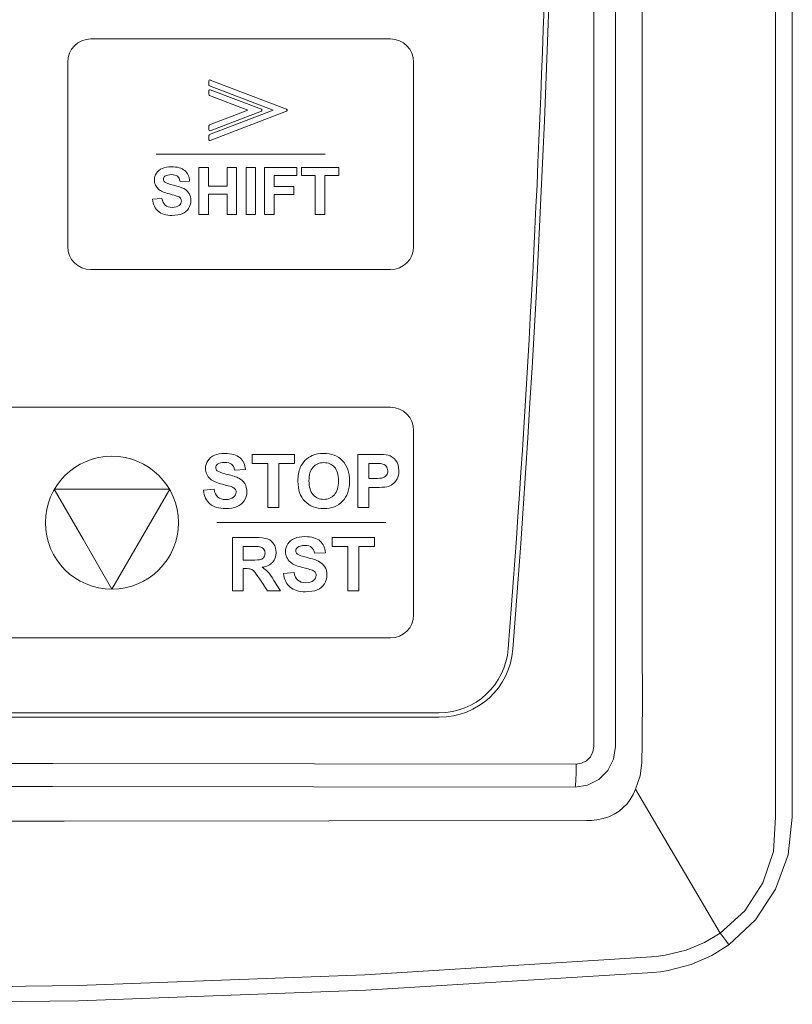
# Model space of a CAD drawing. Header units: millimetres. Extents: x -473 to 23648, y -382 to 1866.
# Tile 220 of 256: x 10655 to 10688, y 523 to 566. Entities that reach past the tile are written whole.
import ezdxf

# ---------------------------------------------------------------- set-up
doc = ezdxf.new("R2010")
doc.units = ezdxf.units.MM
doc.header["$LTSCALE"] = 80
doc.layers.get('0').update_dxf_attribs({"linetype": 'CONTINUOUS'})

msp = doc.modelspace()

# ---------------------------------------------------------------- linework, layer by layer
at = {"color": 0, "linetype": 'Continuous', "lineweight": 0}
for p, q in [((10679.818, 534.103), (10679.818, 640.103)), ((10680.769, 534.103), (10680.769, 640.103)), ((10687.702, 578.868), (10687.701, 531.034)), ((10688.43, 578.867), (10688.429, 531.034)), ((10681.923, 572.709), (10681.924, 537.5)), ((10616.897, 535.57), (10673.12, 535.57)), ((10673.12, 535.37), (10616.897, 535.37)), ((10681.918, 534.248), (10681.907, 533.391)), ((10681.907, 533.391), (10681.837, 532.832)), ((10681.837, 532.832), (10681.623, 532.259)), ((10656.346, 532.363), (10679.009, 532.344)), ((10681.623, 532.259), (10685.301, 526.013)), ((10681.101, 531.454), (10680.918, 531.303)), ((10679.504, 530.894), (10668.331, 530.879)), ((10679.725, 530.902), (10679.504, 530.894)), ((10679.951, 530.928), (10679.725, 530.902))]:
    msp.add_line(p, q, dxfattribs=at)
for points in [[(10681.924, 537.5), (10681.928, 536.962), (10681.93, 536.376)], [(10681.93, 536.376), (10681.93, 535.733), (10681.926, 535.026), (10681.918, 534.248)], [(10679.009, 532.344), (10679.552, 532.43), (10680.043, 532.68), (10680.432, 533.069), (10680.682, 533.559), (10680.769, 534.103)], [(10679.057, 533.344), (10679.292, 533.381), (10679.504, 533.488), (10679.673, 533.656), (10679.781, 533.868), (10679.818, 534.103)], [(10610.96, 533.344), (10633.655, 533.363), (10656.362, 533.363), (10679.057, 533.344)], [(10679.057, 533.344), (10679.053, 532.967), (10679.042, 532.646), (10679.027, 532.428), (10679.009, 532.344)], [(10611.009, 532.344), (10633.671, 532.363), (10656.346, 532.363)], [(10681.623, 532.259), (10681.529, 532.026), (10681.403, 531.807), (10681.262, 531.621), (10681.101, 531.454)], [(10680.918, 531.303), (10680.711, 531.171), (10680.481, 531.061), (10680.228, 530.979), (10679.951, 530.928)], [(10668.331, 530.879), (10656.857, 530.87), (10645.009, 530.868)], [(10687.701, 531.034), (10687.608, 529.555), (10687.154, 528.186), (10686.37, 526.981), (10685.301, 526.013)], [(10688.429, 531.034), (10688.244, 529.409), (10687.706, 527.914), (10686.839, 526.594), (10685.68, 525.508)], [(10685.301, 526.013), (10684.619, 525.605), (10683.82, 525.272), (10682.921, 525.053)], [(10685.68, 525.508), (10685.547, 525.689), (10685.418, 525.86), (10685.301, 526.013)], [(10685.68, 525.508), (10684.934, 525.037), (10684.051, 524.646), (10683.047, 524.384)], [(10682.32, 524.988), (10669.899, 524.21), (10657.46, 523.742), (10645.009, 523.586)], [(10682.921, 525.053), (10682.622, 525.012), (10682.32, 524.988)], [(10682.381, 524.303), (10669.939, 523.538), (10657.48, 523.078), (10645.009, 522.925)], [(10683.047, 524.384), (10682.716, 524.336), (10682.381, 524.303)]]:
    msp.add_lwpolyline(points, dxfattribs=at)
for centre, radius, start, end in [((10055.409, 586.905), 622.8, 355.525768, 4.53566), ((10055.409, 586.905), 622.6, 355.525768, 1.182237), ((10673.12, 538.57), 3, 270, 355.5258), ((10673.12, 538.57), 3.2, 270, 355.5258)]:
    msp.add_arc(centre, radius, start, end, dxfattribs=at)
at = {"lineweight": 0}
for points, knots in [([(10658.009, 564.784), (10658.009, 564.784), (10671.009, 564.784), (10671.009, 564.784), (10671.009, 564.784), (10671.559, 564.784), (10672.009, 564.334), (10672.009, 563.784), (10672.009, 563.784), (10672.009, 563.784), (10672.009, 555.784), (10672.009, 555.784), (10672.009, 555.784), (10672.009, 555.234), (10671.559, 554.784), (10671.009, 554.784), (10671.009, 554.784), (10671.009, 554.784), (10658.009, 554.784), (10658.009, 554.784), (10658.009, 554.784), (10657.459, 554.784), (10657.009, 555.234), (10657.009, 555.784), (10657.009, 555.784), (10657.009, 555.784), (10657.009, 563.784), (10657.009, 563.784), (10657.009, 563.784), (10657.009, 564.334), (10657.459, 564.784), (10658.009, 564.784)], [0, 0, 0, 0, 0.125, 0.125, 0.125, 0.125, 0.25, 0.25, 0.25, 0.25, 0.375, 0.375, 0.375, 0.375, 0.5, 0.5, 0.5, 0.5, 0.625, 0.625, 0.625, 0.625, 0.75, 0.75, 0.75, 0.75, 0.875, 0.875, 0.875, 0.875, 1, 1, 1, 1]), ([(10663.129, 560.42), (10663.129, 560.42), (10663.129, 560.593), (10663.129, 560.593), (10663.129, 560.593), (10663.129, 560.613), (10663.143, 560.63), (10663.162, 560.635), (10663.162, 560.635), (10663.162, 560.635), (10665.918, 561.693), (10665.918, 561.693), (10665.918, 561.693), (10665.918, 561.693), (10663.158, 562.752), (10663.158, 562.752), (10663.158, 562.752), (10663.139, 562.759), (10663.128, 562.777), (10663.129, 562.795), (10663.129, 562.795), (10663.129, 562.795), (10663.129, 562.965), (10663.129, 562.965), (10663.129, 562.965), (10663.129, 562.989), (10663.149, 563.009), (10663.173, 563.009), (10663.173, 563.009), (10663.179, 563.009), (10663.186, 563.008), (10663.191, 563.005), (10663.191, 563.005), (10663.191, 563.005), (10666.502, 561.734), (10666.502, 561.734), (10666.502, 561.734), (10666.525, 561.725), (10666.536, 561.7), (10666.527, 561.677), (10666.527, 561.677), (10666.523, 561.665), (10666.513, 561.657), (10666.502, 561.652), (10666.502, 561.652), (10666.502, 561.652), (10666.502, 561.652), (10666.502, 561.652), (10666.502, 561.652), (10666.502, 561.652), (10663.189, 560.38), (10663.189, 560.38), (10663.189, 560.38), (10663.166, 560.371), (10663.141, 560.382), (10663.132, 560.405), (10663.132, 560.405), (10663.13, 560.41), (10663.13, 560.415), (10663.13, 560.42), (10663.13, 560.42), (10663.13, 560.42), (10663.129, 560.42), (10663.129, 560.42)], [0, 0, 0, 0, 0.0625, 0.0625, 0.0625, 0.0625, 0.125, 0.125, 0.125, 0.125, 0.1875, 0.1875, 0.1875, 0.1875, 0.25, 0.25, 0.25, 0.25, 0.3125, 0.3125, 0.3125, 0.3125, 0.375, 0.375, 0.375, 0.375, 0.4375, 0.4375, 0.4375, 0.4375, 0.5, 0.5, 0.5, 0.5, 0.5625, 0.5625, 0.5625, 0.5625, 0.625, 0.625, 0.625, 0.625, 0.6875, 0.6875, 0.6875, 0.6875, 0.75, 0.75, 0.75, 0.75, 0.8125, 0.8125, 0.8125, 0.8125, 0.875, 0.875, 0.875, 0.875, 0.9375, 0.9375, 0.9375, 0.9375, 1, 1, 1, 1]), ([(10665.406, 561.652), (10665.406, 561.652), (10663.193, 560.802), (10663.193, 560.802), (10663.193, 560.802), (10663.187, 560.799), (10663.18, 560.797), (10663.173, 560.797), (10663.173, 560.797), (10663.149, 560.797), (10663.129, 560.817), (10663.129, 560.841), (10663.129, 560.841), (10663.129, 560.841), (10663.129, 561.013), (10663.129, 561.013), (10663.129, 561.013), (10663.129, 561.013), (10663.13, 561.013), (10663.13, 561.013), (10663.13, 561.013), (10663.13, 561.031), (10663.14, 561.047), (10663.158, 561.054), (10663.158, 561.054), (10663.158, 561.054), (10664.822, 561.693), (10664.822, 561.693), (10664.822, 561.693), (10664.822, 561.693), (10663.159, 562.331), (10663.159, 562.331), (10663.159, 562.331), (10663.142, 562.337), (10663.129, 562.353), (10663.129, 562.373), (10663.129, 562.373), (10663.129, 562.373), (10663.129, 562.544), (10663.129, 562.544), (10663.129, 562.544), (10663.129, 562.544), (10663.13, 562.544), (10663.13, 562.544), (10663.13, 562.544), (10663.13, 562.55), (10663.13, 562.555), (10663.132, 562.56), (10663.132, 562.56), (10663.141, 562.582), (10663.166, 562.594), (10663.189, 562.585), (10663.189, 562.585), (10663.189, 562.585), (10665.406, 561.734), (10665.406, 561.734), (10665.406, 561.734), (10665.406, 561.734), (10665.406, 561.734), (10665.406, 561.734), (10665.406, 561.734), (10665.418, 561.73), (10665.427, 561.721), (10665.432, 561.709), (10665.432, 561.709), (10665.44, 561.686), (10665.429, 561.661), (10665.406, 561.652)], [0, 0, 0, 0, 0.058824, 0.058824, 0.058824, 0.058824, 0.117647, 0.117647, 0.117647, 0.117647, 0.176471, 0.176471, 0.176471, 0.176471, 0.235294, 0.235294, 0.235294, 0.235294, 0.294118, 0.294118, 0.294118, 0.294118, 0.352941, 0.352941, 0.352941, 0.352941, 0.411765, 0.411765, 0.411765, 0.411765, 0.470588, 0.470588, 0.470588, 0.470588, 0.529412, 0.529412, 0.529412, 0.529412, 0.588235, 0.588235, 0.588235, 0.588235, 0.647059, 0.647059, 0.647059, 0.647059, 0.705882, 0.705882, 0.705882, 0.705882, 0.764706, 0.764706, 0.764706, 0.764706, 0.823529, 0.823529, 0.823529, 0.823529, 0.882353, 0.882353, 0.882353, 0.882353, 0.941176, 0.941176, 0.941176, 0.941176, 1, 1, 1, 1]), ([(10660.692, 557.832), (10660.692, 557.832), (10661.093, 557.872), (10661.093, 557.872), (10661.093, 557.872), (10661.116, 557.737), (10661.165, 557.638), (10661.239, 557.575), (10661.239, 557.575), (10661.313, 557.512), (10661.412, 557.48), (10661.538, 557.48), (10661.538, 557.48), (10661.67, 557.48), (10661.77, 557.508), (10661.837, 557.565), (10661.837, 557.565), (10661.905, 557.621), (10661.938, 557.687), (10661.938, 557.762), (10661.938, 557.762), (10661.938, 557.81), (10661.924, 557.851), (10661.896, 557.885), (10661.896, 557.885), (10661.868, 557.919), (10661.818, 557.948), (10661.748, 557.973), (10661.748, 557.973), (10661.7, 557.99), (10661.589, 558.019), (10661.418, 558.062), (10661.418, 558.062), (10661.197, 558.117), (10661.042, 558.184), (10660.954, 558.264), (10660.954, 558.264), (10660.828, 558.376), (10660.766, 558.513), (10660.766, 558.674), (10660.766, 558.674), (10660.766, 558.778), (10660.795, 558.875), (10660.854, 558.966), (10660.854, 558.966), (10660.913, 559.056), (10660.998, 559.125), (10661.108, 559.172), (10661.108, 559.172), (10661.219, 559.219), (10661.353, 559.243), (10661.51, 559.243), (10661.51, 559.243), (10661.766, 559.243), (10661.958, 559.187), (10662.088, 559.075), (10662.088, 559.075), (10662.217, 558.963), (10662.285, 558.813), (10662.292, 558.625), (10662.292, 558.625), (10662.292, 558.625), (10661.88, 558.607), (10661.88, 558.607), (10661.88, 558.607), (10661.862, 558.712), (10661.824, 558.788), (10661.767, 558.833), (10661.767, 558.833), (10661.709, 558.879), (10661.622, 558.902), (10661.506, 558.902), (10661.506, 558.902), (10661.386, 558.902), (10661.292, 558.878), (10661.225, 558.829), (10661.225, 558.829), (10661.181, 558.797), (10661.159, 558.755), (10661.159, 558.702), (10661.159, 558.702), (10661.159, 558.654), (10661.18, 558.613), (10661.22, 558.578), (10661.22, 558.578), (10661.272, 558.535), (10661.399, 558.489), (10661.599, 558.442), (10661.599, 558.442), (10661.799, 558.395), (10661.947, 558.346), (10662.043, 558.295), (10662.043, 558.295), (10662.139, 558.245), (10662.214, 558.176), (10662.269, 558.088), (10662.269, 558.088), (10662.323, 558), (10662.35, 557.892), (10662.35, 557.763), (10662.35, 557.763), (10662.35, 557.646), (10662.318, 557.537), (10662.253, 557.435), (10662.253, 557.435), (10662.188, 557.333), (10662.096, 557.257), (10661.977, 557.207), (10661.977, 557.207), (10661.859, 557.158), (10661.711, 557.133), (10661.533, 557.133), (10661.533, 557.133), (10661.276, 557.133), (10661.078, 557.192), (10660.939, 557.311), (10660.939, 557.311), (10660.801, 557.431), (10660.718, 557.604), (10660.692, 557.832)], [0, 0, 0, 0, 0.033333, 0.033333, 0.033333, 0.033333, 0.066667, 0.066667, 0.066667, 0.066667, 0.1, 0.1, 0.1, 0.1, 0.133333, 0.133333, 0.133333, 0.133333, 0.166667, 0.166667, 0.166667, 0.166667, 0.2, 0.2, 0.2, 0.2, 0.233333, 0.233333, 0.233333, 0.233333, 0.266667, 0.266667, 0.266667, 0.266667, 0.3, 0.3, 0.3, 0.3, 0.333333, 0.333333, 0.333333, 0.333333, 0.366667, 0.366667, 0.366667, 0.366667, 0.4, 0.4, 0.4, 0.4, 0.433333, 0.433333, 0.433333, 0.433333, 0.466667, 0.466667, 0.466667, 0.466667, 0.5, 0.5, 0.5, 0.5, 0.533333, 0.533333, 0.533333, 0.533333, 0.566667, 0.566667, 0.566667, 0.566667, 0.6, 0.6, 0.6, 0.6, 0.633333, 0.633333, 0.633333, 0.633333, 0.666667, 0.666667, 0.666667, 0.666667, 0.7, 0.7, 0.7, 0.7, 0.733333, 0.733333, 0.733333, 0.733333, 0.766667, 0.766667, 0.766667, 0.766667, 0.8, 0.8, 0.8, 0.8, 0.833333, 0.833333, 0.833333, 0.833333, 0.866667, 0.866667, 0.866667, 0.866667, 0.9, 0.9, 0.9, 0.9, 0.933333, 0.933333, 0.933333, 0.933333, 0.966667, 0.966667, 0.966667, 0.966667, 1, 1, 1, 1]), ([(10662.698, 557.169), (10662.698, 557.169), (10662.698, 559.209), (10662.698, 559.209), (10662.698, 559.209), (10662.698, 559.209), (10663.11, 559.209), (10663.11, 559.209), (10663.11, 559.209), (10663.11, 559.209), (10663.11, 558.406), (10663.11, 558.406), (10663.11, 558.406), (10663.11, 558.406), (10663.917, 558.406), (10663.917, 558.406), (10663.917, 558.406), (10663.917, 558.406), (10663.917, 559.209), (10663.917, 559.209), (10663.917, 559.209), (10663.917, 559.209), (10664.329, 559.209), (10664.329, 559.209), (10664.329, 559.209), (10664.329, 559.209), (10664.329, 557.169), (10664.329, 557.169), (10664.329, 557.169), (10664.329, 557.169), (10663.917, 557.169), (10663.917, 557.169), (10663.917, 557.169), (10663.917, 557.169), (10663.917, 558.061), (10663.917, 558.061), (10663.917, 558.061), (10663.917, 558.061), (10663.11, 558.061), (10663.11, 558.061), (10663.11, 558.061), (10663.11, 558.061), (10663.11, 557.169), (10663.11, 557.169), (10663.11, 557.169), (10663.11, 557.169), (10662.698, 557.169), (10662.698, 557.169)], [0, 0, 0, 0, 0.083333, 0.083333, 0.083333, 0.083333, 0.166667, 0.166667, 0.166667, 0.166667, 0.25, 0.25, 0.25, 0.25, 0.333333, 0.333333, 0.333333, 0.333333, 0.416667, 0.416667, 0.416667, 0.416667, 0.5, 0.5, 0.5, 0.5, 0.583333, 0.583333, 0.583333, 0.583333, 0.666667, 0.666667, 0.666667, 0.666667, 0.75, 0.75, 0.75, 0.75, 0.833333, 0.833333, 0.833333, 0.833333, 0.916667, 0.916667, 0.916667, 0.916667, 1, 1, 1, 1]), ([(10664.742, 557.169), (10664.742, 557.169), (10664.742, 559.209), (10664.742, 559.209), (10664.742, 559.209), (10664.742, 559.209), (10665.153, 559.209), (10665.153, 559.209), (10665.153, 559.209), (10665.153, 559.209), (10665.153, 557.169), (10665.153, 557.169), (10665.153, 557.169), (10665.153, 557.169), (10664.742, 557.169), (10664.742, 557.169)], [0, 0, 0, 0, 0.25, 0.25, 0.25, 0.25, 0.5, 0.5, 0.5, 0.5, 0.75, 0.75, 0.75, 0.75, 1, 1, 1, 1]), ([(10665.549, 557.169), (10665.549, 557.169), (10665.549, 559.209), (10665.549, 559.209), (10665.549, 559.209), (10665.549, 559.209), (10666.947, 559.209), (10666.947, 559.209), (10666.947, 559.209), (10666.947, 559.209), (10666.947, 558.863), (10666.947, 558.863), (10666.947, 558.863), (10666.947, 558.863), (10665.961, 558.863), (10665.961, 558.863), (10665.961, 558.863), (10665.961, 558.863), (10665.961, 558.381), (10665.961, 558.381), (10665.961, 558.381), (10665.961, 558.381), (10666.812, 558.381), (10666.812, 558.381), (10666.812, 558.381), (10666.812, 558.381), (10666.812, 558.036), (10666.812, 558.036), (10666.812, 558.036), (10666.812, 558.036), (10665.961, 558.036), (10665.961, 558.036), (10665.961, 558.036), (10665.961, 558.036), (10665.961, 557.169), (10665.961, 557.169), (10665.961, 557.169), (10665.961, 557.169), (10665.549, 557.169), (10665.549, 557.169)], [0, 0, 0, 0, 0.1, 0.1, 0.1, 0.1, 0.2, 0.2, 0.2, 0.2, 0.3, 0.3, 0.3, 0.3, 0.4, 0.4, 0.4, 0.4, 0.5, 0.5, 0.5, 0.5, 0.6, 0.6, 0.6, 0.6, 0.7, 0.7, 0.7, 0.7, 0.8, 0.8, 0.8, 0.8, 0.9, 0.9, 0.9, 0.9, 1, 1, 1, 1]), ([(10667.745, 557.169), (10667.745, 557.169), (10667.745, 558.863), (10667.745, 558.863), (10667.745, 558.863), (10667.745, 558.863), (10667.14, 558.863), (10667.14, 558.863), (10667.14, 558.863), (10667.14, 558.863), (10667.14, 559.209), (10667.14, 559.209), (10667.14, 559.209), (10667.14, 559.209), (10668.761, 559.209), (10668.761, 559.209), (10668.761, 559.209), (10668.761, 559.209), (10668.761, 558.863), (10668.761, 558.863), (10668.761, 558.863), (10668.761, 558.863), (10668.158, 558.863), (10668.158, 558.863), (10668.158, 558.863), (10668.158, 558.863), (10668.158, 557.169), (10668.158, 557.169), (10668.158, 557.169), (10668.158, 557.169), (10667.745, 557.169), (10667.745, 557.169)], [0, 0, 0, 0, 0.125, 0.125, 0.125, 0.125, 0.25, 0.25, 0.25, 0.25, 0.375, 0.375, 0.375, 0.375, 0.5, 0.5, 0.5, 0.5, 0.625, 0.625, 0.625, 0.625, 0.75, 0.75, 0.75, 0.75, 0.875, 0.875, 0.875, 0.875, 1, 1, 1, 1]), ([(10653.467, 548.813), (10653.467, 548.813), (10671.009, 548.813), (10671.009, 548.813), (10671.009, 548.813), (10671.559, 548.813), (10672.009, 548.363), (10672.009, 547.813), (10672.009, 547.813), (10672.009, 547.813), (10672.009, 539.813), (10672.009, 539.813), (10672.009, 539.813), (10672.009, 539.263), (10671.559, 538.813), (10671.009, 538.813), (10671.009, 538.813), (10671.009, 538.813), (10653.467, 538.813), (10653.467, 538.813), (10653.467, 538.813), (10652.918, 538.813), (10652.467, 539.263), (10652.467, 539.813), (10652.467, 539.813), (10652.467, 539.813), (10652.467, 547.813), (10652.467, 547.813), (10652.467, 547.813), (10652.467, 548.363), (10652.917, 548.813), (10653.467, 548.813)], [0, 0, 0, 0, 0.125, 0.125, 0.125, 0.125, 0.25, 0.25, 0.25, 0.25, 0.375, 0.375, 0.375, 0.375, 0.5, 0.5, 0.5, 0.5, 0.625, 0.625, 0.625, 0.625, 0.75, 0.75, 0.75, 0.75, 0.875, 0.875, 0.875, 0.875, 1, 1, 1, 1]), ([(10669.597, 544.462), (10669.597, 544.462), (10669.597, 546.773), (10669.597, 546.773), (10669.597, 546.773), (10669.597, 546.773), (10670.346, 546.773), (10670.346, 546.773), (10670.346, 546.773), (10670.63, 546.773), (10670.815, 546.762), (10670.901, 546.738), (10670.901, 546.738), (10671.033, 546.704), (10671.145, 546.629), (10671.234, 546.512), (10671.234, 546.512), (10671.324, 546.396), (10671.368, 546.246), (10671.368, 546.062), (10671.368, 546.062), (10671.368, 545.92), (10671.342, 545.801), (10671.291, 545.704), (10671.291, 545.704), (10671.239, 545.608), (10671.174, 545.532), (10671.094, 545.476), (10671.094, 545.476), (10671.015, 545.421), (10670.934, 545.385), (10670.853, 545.367), (10670.853, 545.367), (10670.741, 545.345), (10670.58, 545.334), (10670.368, 545.334), (10670.368, 545.334), (10670.368, 545.334), (10670.064, 545.334), (10670.064, 545.334), (10670.064, 545.334), (10670.064, 545.334), (10670.064, 544.462), (10670.064, 544.462), (10670.064, 544.462), (10670.064, 544.462), (10669.597, 544.462), (10669.597, 544.462)], [0, 0, 0, 0, 0.083333, 0.083333, 0.083333, 0.083333, 0.166667, 0.166667, 0.166667, 0.166667, 0.25, 0.25, 0.25, 0.25, 0.333333, 0.333333, 0.333333, 0.333333, 0.416667, 0.416667, 0.416667, 0.416667, 0.5, 0.5, 0.5, 0.5, 0.583333, 0.583333, 0.583333, 0.583333, 0.666667, 0.666667, 0.666667, 0.666667, 0.75, 0.75, 0.75, 0.75, 0.833333, 0.833333, 0.833333, 0.833333, 0.916667, 0.916667, 0.916667, 0.916667, 1, 1, 1, 1]), ([(10658.926, 540.925), (10657.334, 540.925), (10656.042, 542.217), (10656.042, 543.81), (10656.042, 543.81), (10656.042, 545.403), (10657.334, 546.694), (10658.926, 546.694), (10658.926, 546.694), (10660.519, 546.694), (10661.811, 545.403), (10661.811, 543.81), (10661.811, 543.81), (10661.811, 542.217), (10660.519, 540.925), (10658.926, 540.925)], [0, 0, 0, 0, 0.25, 0.25, 0.25, 0.25, 0.5, 0.5, 0.5, 0.5, 0.75, 0.75, 0.75, 0.75, 1, 1, 1, 1]), ([(10662.898, 545.214), (10662.898, 545.214), (10663.353, 545.258), (10663.353, 545.258), (10663.353, 545.258), (10663.379, 545.105), (10663.435, 544.993), (10663.519, 544.922), (10663.519, 544.922), (10663.602, 544.851), (10663.715, 544.815), (10663.857, 544.815), (10663.857, 544.815), (10664.007, 544.815), (10664.121, 544.846), (10664.197, 544.911), (10664.197, 544.911), (10664.273, 544.974), (10664.311, 545.048), (10664.311, 545.133), (10664.311, 545.133), (10664.311, 545.188), (10664.295, 545.235), (10664.263, 545.273), (10664.263, 545.273), (10664.231, 545.312), (10664.175, 545.345), (10664.095, 545.373), (10664.095, 545.373), (10664.04, 545.392), (10663.916, 545.426), (10663.721, 545.474), (10663.721, 545.474), (10663.471, 545.536), (10663.295, 545.612), (10663.195, 545.703), (10663.195, 545.703), (10663.053, 545.83), (10662.982, 545.985), (10662.982, 546.168), (10662.982, 546.168), (10662.982, 546.286), (10663.015, 546.396), (10663.082, 546.498), (10663.082, 546.498), (10663.149, 546.601), (10663.245, 546.679), (10663.37, 546.733), (10663.37, 546.733), (10663.496, 546.786), (10663.647, 546.813), (10663.825, 546.813), (10663.825, 546.813), (10664.116, 546.813), (10664.334, 546.749), (10664.481, 546.622), (10664.481, 546.622), (10664.627, 546.495), (10664.704, 546.325), (10664.712, 546.112), (10664.712, 546.112), (10664.712, 546.112), (10664.245, 546.092), (10664.245, 546.092), (10664.245, 546.092), (10664.225, 546.211), (10664.182, 546.297), (10664.116, 546.348), (10664.116, 546.348), (10664.051, 546.4), (10663.952, 546.426), (10663.821, 546.426), (10663.821, 546.426), (10663.685, 546.426), (10663.579, 546.399), (10663.502, 546.343), (10663.502, 546.343), (10663.453, 546.307), (10663.428, 546.259), (10663.428, 546.2), (10663.428, 546.2), (10663.428, 546.145), (10663.451, 546.098), (10663.497, 546.059), (10663.497, 546.059), (10663.556, 546.01), (10663.699, 545.958), (10663.926, 545.905), (10663.926, 545.905), (10664.153, 545.851), (10664.321, 545.795), (10664.43, 545.738), (10664.43, 545.738), (10664.539, 545.681), (10664.624, 545.603), (10664.686, 545.503), (10664.686, 545.503), (10664.747, 545.404), (10664.778, 545.281), (10664.778, 545.135), (10664.778, 545.135), (10664.778, 545.003), (10664.741, 544.878), (10664.667, 544.763), (10664.667, 544.763), (10664.594, 544.647), (10664.49, 544.561), (10664.355, 544.505), (10664.355, 544.505), (10664.221, 544.449), (10664.053, 544.421), (10663.852, 544.421), (10663.852, 544.421), (10663.56, 544.421), (10663.335, 544.488), (10663.179, 544.623), (10663.179, 544.623), (10663.022, 544.758), (10662.928, 544.955), (10662.898, 545.214)], [0, 0, 0, 0, 0.033333, 0.033333, 0.033333, 0.033333, 0.066667, 0.066667, 0.066667, 0.066667, 0.1, 0.1, 0.1, 0.1, 0.133333, 0.133333, 0.133333, 0.133333, 0.166667, 0.166667, 0.166667, 0.166667, 0.2, 0.2, 0.2, 0.2, 0.233333, 0.233333, 0.233333, 0.233333, 0.266667, 0.266667, 0.266667, 0.266667, 0.3, 0.3, 0.3, 0.3, 0.333333, 0.333333, 0.333333, 0.333333, 0.366667, 0.366667, 0.366667, 0.366667, 0.4, 0.4, 0.4, 0.4, 0.433333, 0.433333, 0.433333, 0.433333, 0.466667, 0.466667, 0.466667, 0.466667, 0.5, 0.5, 0.5, 0.5, 0.533333, 0.533333, 0.533333, 0.533333, 0.566667, 0.566667, 0.566667, 0.566667, 0.6, 0.6, 0.6, 0.6, 0.633333, 0.633333, 0.633333, 0.633333, 0.666667, 0.666667, 0.666667, 0.666667, 0.7, 0.7, 0.7, 0.7, 0.733333, 0.733333, 0.733333, 0.733333, 0.766667, 0.766667, 0.766667, 0.766667, 0.8, 0.8, 0.8, 0.8, 0.833333, 0.833333, 0.833333, 0.833333, 0.866667, 0.866667, 0.866667, 0.866667, 0.9, 0.9, 0.9, 0.9, 0.933333, 0.933333, 0.933333, 0.933333, 0.966667, 0.966667, 0.966667, 0.966667, 1, 1, 1, 1]), ([(10665.691, 544.462), (10665.691, 544.462), (10665.691, 546.382), (10665.691, 546.382), (10665.691, 546.382), (10665.691, 546.382), (10665.005, 546.382), (10665.005, 546.382), (10665.005, 546.382), (10665.005, 546.382), (10665.005, 546.773), (10665.005, 546.773), (10665.005, 546.773), (10665.005, 546.773), (10666.842, 546.773), (10666.842, 546.773), (10666.842, 546.773), (10666.842, 546.773), (10666.842, 546.382), (10666.842, 546.382), (10666.842, 546.382), (10666.842, 546.382), (10666.158, 546.382), (10666.158, 546.382), (10666.158, 546.382), (10666.158, 546.382), (10666.158, 544.462), (10666.158, 544.462), (10666.158, 544.462), (10666.158, 544.462), (10665.691, 544.462), (10665.691, 544.462)], [0, 0, 0, 0, 0.125, 0.125, 0.125, 0.125, 0.25, 0.25, 0.25, 0.25, 0.375, 0.375, 0.375, 0.375, 0.5, 0.5, 0.5, 0.5, 0.625, 0.625, 0.625, 0.625, 0.75, 0.75, 0.75, 0.75, 0.875, 0.875, 0.875, 0.875, 1, 1, 1, 1]), ([(10666.991, 545.603), (10666.991, 545.839), (10667.026, 546.037), (10667.096, 546.196), (10667.096, 546.196), (10667.149, 546.314), (10667.22, 546.42), (10667.311, 546.513), (10667.311, 546.513), (10667.402, 546.607), (10667.502, 546.676), (10667.61, 546.721), (10667.61, 546.721), (10667.754, 546.783), (10667.92, 546.813), (10668.109, 546.813), (10668.109, 546.813), (10668.449, 546.813), (10668.722, 546.707), (10668.926, 546.496), (10668.926, 546.496), (10669.131, 546.285), (10669.233, 545.991), (10669.233, 545.615), (10669.233, 545.615), (10669.233, 545.241), (10669.131, 544.949), (10668.928, 544.738), (10668.928, 544.738), (10668.725, 544.528), (10668.454, 544.422), (10668.115, 544.422), (10668.115, 544.422), (10667.771, 544.422), (10667.498, 544.527), (10667.295, 544.737), (10667.295, 544.737), (10667.092, 544.947), (10666.991, 545.236), (10666.991, 545.603)], [0, 0, 0, 0, 0.1, 0.1, 0.1, 0.1, 0.2, 0.2, 0.2, 0.2, 0.3, 0.3, 0.3, 0.3, 0.4, 0.4, 0.4, 0.4, 0.5, 0.5, 0.5, 0.5, 0.6, 0.6, 0.6, 0.6, 0.7, 0.7, 0.7, 0.7, 0.8, 0.8, 0.8, 0.8, 0.9, 0.9, 0.9, 0.9, 1, 1, 1, 1]), ([(10667.471, 545.619), (10667.471, 545.357), (10667.532, 545.159), (10667.653, 545.024), (10667.653, 545.024), (10667.774, 544.888), (10667.927, 544.821), (10668.113, 544.821), (10668.113, 544.821), (10668.299, 544.821), (10668.452, 544.888), (10668.571, 545.023), (10668.571, 545.023), (10668.69, 545.157), (10668.75, 545.357), (10668.75, 545.625), (10668.75, 545.625), (10668.75, 545.89), (10668.692, 546.088), (10668.576, 546.218), (10668.576, 546.218), (10668.46, 546.349), (10668.306, 546.414), (10668.113, 546.414), (10668.113, 546.414), (10667.921, 546.414), (10667.766, 546.348), (10667.648, 546.216), (10667.648, 546.216), (10667.53, 546.084), (10667.471, 545.885), (10667.471, 545.619)], [0, 0, 0, 0, 0.125, 0.125, 0.125, 0.125, 0.25, 0.25, 0.25, 0.25, 0.375, 0.375, 0.375, 0.375, 0.5, 0.5, 0.5, 0.5, 0.625, 0.625, 0.625, 0.625, 0.75, 0.75, 0.75, 0.75, 0.875, 0.875, 0.875, 0.875, 1, 1, 1, 1]), ([(10670.064, 546.382), (10670.064, 546.382), (10670.064, 545.727), (10670.064, 545.727), (10670.064, 545.727), (10670.064, 545.727), (10670.319, 545.727), (10670.319, 545.727), (10670.319, 545.727), (10670.503, 545.727), (10670.626, 545.738), (10670.688, 545.763), (10670.688, 545.763), (10670.75, 545.787), (10670.799, 545.824), (10670.834, 545.876), (10670.834, 545.876), (10670.869, 545.928), (10670.887, 545.988), (10670.887, 546.056), (10670.887, 546.056), (10670.887, 546.14), (10670.862, 546.209), (10670.813, 546.264), (10670.813, 546.264), (10670.764, 546.319), (10670.701, 546.353), (10670.625, 546.367), (10670.625, 546.367), (10670.569, 546.377), (10670.457, 546.382), (10670.29, 546.382), (10670.29, 546.382), (10670.29, 546.382), (10670.064, 546.382), (10670.064, 546.382)], [0, 0, 0, 0, 0.111111, 0.111111, 0.111111, 0.111111, 0.222222, 0.222222, 0.222222, 0.222222, 0.333333, 0.333333, 0.333333, 0.333333, 0.444444, 0.444444, 0.444444, 0.444444, 0.555556, 0.555556, 0.555556, 0.555556, 0.666667, 0.666667, 0.666667, 0.666667, 0.777778, 0.777778, 0.777778, 0.777778, 0.888889, 0.888889, 0.888889, 0.888889, 1, 1, 1, 1]), ([(10658.926, 540.925), (10658.926, 540.925), (10657.674, 543.094), (10657.674, 543.094), (10657.674, 543.094), (10657.674, 543.094), (10656.422, 545.263), (10656.422, 545.263), (10656.422, 545.263), (10656.422, 545.263), (10658.926, 545.263), (10658.926, 545.263), (10658.926, 545.263), (10658.926, 545.263), (10661.431, 545.263), (10661.431, 545.263), (10661.431, 545.263), (10661.431, 545.263), (10660.179, 543.094), (10660.179, 543.094), (10660.179, 543.094), (10660.179, 543.094), (10658.926, 540.925), (10658.926, 540.925)], [0, 0, 0, 0, 0.166667, 0.166667, 0.166667, 0.166667, 0.333333, 0.333333, 0.333333, 0.333333, 0.5, 0.5, 0.5, 0.5, 0.666667, 0.666667, 0.666667, 0.666667, 0.833333, 0.833333, 0.833333, 0.833333, 1, 1, 1, 1]), ([(10664.156, 540.854), (10664.156, 540.854), (10664.156, 543.166), (10664.156, 543.166), (10664.156, 543.166), (10664.156, 543.166), (10665.138, 543.166), (10665.138, 543.166), (10665.138, 543.166), (10665.386, 543.166), (10665.565, 543.145), (10665.677, 543.103), (10665.677, 543.103), (10665.789, 543.062), (10665.879, 542.988), (10665.946, 542.882), (10665.946, 542.882), (10666.013, 542.775), (10666.047, 542.654), (10666.047, 542.517), (10666.047, 542.517), (10666.047, 542.344), (10665.995, 542.2), (10665.894, 542.087), (10665.894, 542.087), (10665.792, 541.975), (10665.639, 541.903), (10665.436, 541.874), (10665.436, 541.874), (10665.537, 541.815), (10665.621, 541.75), (10665.686, 541.68), (10665.686, 541.68), (10665.752, 541.609), (10665.84, 541.485), (10665.952, 541.305), (10665.952, 541.305), (10665.952, 541.305), (10666.234, 540.854), (10666.234, 540.854), (10666.234, 540.854), (10666.234, 540.854), (10665.676, 540.854), (10665.676, 540.854), (10665.676, 540.854), (10665.676, 540.854), (10665.339, 541.357), (10665.339, 541.357), (10665.339, 541.357), (10665.219, 541.537), (10665.137, 541.65), (10665.093, 541.697), (10665.093, 541.697), (10665.049, 541.743), (10665.002, 541.775), (10664.952, 541.793), (10664.952, 541.793), (10664.903, 541.81), (10664.825, 541.819), (10664.717, 541.819), (10664.717, 541.819), (10664.717, 541.819), (10664.623, 541.819), (10664.623, 541.819), (10664.623, 541.819), (10664.623, 541.819), (10664.623, 540.854), (10664.623, 540.854), (10664.623, 540.854), (10664.623, 540.854), (10664.156, 540.854), (10664.156, 540.854)], [0, 0, 0, 0, 0.055556, 0.055556, 0.055556, 0.055556, 0.111111, 0.111111, 0.111111, 0.111111, 0.166667, 0.166667, 0.166667, 0.166667, 0.222222, 0.222222, 0.222222, 0.222222, 0.277778, 0.277778, 0.277778, 0.277778, 0.333333, 0.333333, 0.333333, 0.333333, 0.388889, 0.388889, 0.388889, 0.388889, 0.444444, 0.444444, 0.444444, 0.444444, 0.5, 0.5, 0.5, 0.5, 0.555556, 0.555556, 0.555556, 0.555556, 0.611111, 0.611111, 0.611111, 0.611111, 0.666667, 0.666667, 0.666667, 0.666667, 0.722222, 0.722222, 0.722222, 0.722222, 0.777778, 0.777778, 0.777778, 0.777778, 0.833333, 0.833333, 0.833333, 0.833333, 0.888889, 0.888889, 0.888889, 0.888889, 0.944444, 0.944444, 0.944444, 0.944444, 1, 1, 1, 1]), ([(10666.368, 541.606), (10666.368, 541.606), (10666.823, 541.65), (10666.823, 541.65), (10666.823, 541.65), (10666.85, 541.497), (10666.905, 541.386), (10666.989, 541.314), (10666.989, 541.314), (10667.072, 541.243), (10667.185, 541.207), (10667.327, 541.207), (10667.327, 541.207), (10667.477, 541.207), (10667.591, 541.239), (10667.667, 541.303), (10667.667, 541.303), (10667.743, 541.366), (10667.781, 541.44), (10667.781, 541.525), (10667.781, 541.525), (10667.781, 541.58), (10667.765, 541.627), (10667.733, 541.665), (10667.733, 541.665), (10667.701, 541.704), (10667.645, 541.737), (10667.565, 541.765), (10667.565, 541.765), (10667.511, 541.784), (10667.386, 541.818), (10667.191, 541.866), (10667.191, 541.866), (10666.941, 541.928), (10666.766, 542.005), (10666.665, 542.095), (10666.665, 542.095), (10666.523, 542.222), (10666.452, 542.377), (10666.452, 542.56), (10666.452, 542.56), (10666.452, 542.678), (10666.485, 542.788), (10666.552, 542.89), (10666.552, 542.89), (10666.619, 542.993), (10666.715, 543.071), (10666.84, 543.125), (10666.84, 543.125), (10666.966, 543.178), (10667.118, 543.205), (10667.295, 543.205), (10667.295, 543.205), (10667.586, 543.205), (10667.804, 543.141), (10667.951, 543.014), (10667.951, 543.014), (10668.097, 542.887), (10668.174, 542.717), (10668.182, 542.505), (10668.182, 542.505), (10668.182, 542.505), (10667.715, 542.484), (10667.715, 542.484), (10667.715, 542.484), (10667.695, 542.603), (10667.652, 542.689), (10667.586, 542.74), (10667.586, 542.74), (10667.521, 542.793), (10667.422, 542.818), (10667.291, 542.818), (10667.291, 542.818), (10667.155, 542.818), (10667.049, 542.791), (10666.972, 542.735), (10666.972, 542.735), (10666.923, 542.699), (10666.898, 542.652), (10666.898, 542.592), (10666.898, 542.592), (10666.898, 542.537), (10666.921, 542.49), (10666.967, 542.451), (10666.967, 542.451), (10667.026, 542.402), (10667.169, 542.35), (10667.396, 542.297), (10667.396, 542.297), (10667.624, 542.243), (10667.791, 542.188), (10667.9, 542.13), (10667.9, 542.13), (10668.009, 542.073), (10668.094, 541.995), (10668.156, 541.895), (10668.156, 541.895), (10668.217, 541.796), (10668.248, 541.673), (10668.248, 541.527), (10668.248, 541.527), (10668.248, 541.395), (10668.211, 541.27), (10668.138, 541.155), (10668.138, 541.155), (10668.064, 541.039), (10667.96, 540.953), (10667.825, 540.897), (10667.825, 540.897), (10667.691, 540.841), (10667.523, 540.813), (10667.322, 540.813), (10667.322, 540.813), (10667.03, 540.813), (10666.805, 540.88), (10666.649, 541.015), (10666.649, 541.015), (10666.492, 541.15), (10666.398, 541.347), (10666.368, 541.606)], [0, 0, 0, 0, 0.033333, 0.033333, 0.033333, 0.033333, 0.066667, 0.066667, 0.066667, 0.066667, 0.1, 0.1, 0.1, 0.1, 0.133333, 0.133333, 0.133333, 0.133333, 0.166667, 0.166667, 0.166667, 0.166667, 0.2, 0.2, 0.2, 0.2, 0.233333, 0.233333, 0.233333, 0.233333, 0.266667, 0.266667, 0.266667, 0.266667, 0.3, 0.3, 0.3, 0.3, 0.333333, 0.333333, 0.333333, 0.333333, 0.366667, 0.366667, 0.366667, 0.366667, 0.4, 0.4, 0.4, 0.4, 0.433333, 0.433333, 0.433333, 0.433333, 0.466667, 0.466667, 0.466667, 0.466667, 0.5, 0.5, 0.5, 0.5, 0.533333, 0.533333, 0.533333, 0.533333, 0.566667, 0.566667, 0.566667, 0.566667, 0.6, 0.6, 0.6, 0.6, 0.633333, 0.633333, 0.633333, 0.633333, 0.666667, 0.666667, 0.666667, 0.666667, 0.7, 0.7, 0.7, 0.7, 0.733333, 0.733333, 0.733333, 0.733333, 0.766667, 0.766667, 0.766667, 0.766667, 0.8, 0.8, 0.8, 0.8, 0.833333, 0.833333, 0.833333, 0.833333, 0.866667, 0.866667, 0.866667, 0.866667, 0.9, 0.9, 0.9, 0.9, 0.933333, 0.933333, 0.933333, 0.933333, 0.966667, 0.966667, 0.966667, 0.966667, 1, 1, 1, 1]), ([(10669.161, 540.854), (10669.161, 540.854), (10669.161, 542.774), (10669.161, 542.774), (10669.161, 542.774), (10669.161, 542.774), (10668.475, 542.774), (10668.475, 542.774), (10668.475, 542.774), (10668.475, 542.774), (10668.475, 543.166), (10668.475, 543.166), (10668.475, 543.166), (10668.475, 543.166), (10670.312, 543.166), (10670.312, 543.166), (10670.312, 543.166), (10670.312, 543.166), (10670.312, 542.774), (10670.312, 542.774), (10670.312, 542.774), (10670.312, 542.774), (10669.628, 542.774), (10669.628, 542.774), (10669.628, 542.774), (10669.628, 542.774), (10669.628, 540.854), (10669.628, 540.854), (10669.628, 540.854), (10669.628, 540.854), (10669.161, 540.854), (10669.161, 540.854)], [0, 0, 0, 0, 0.125, 0.125, 0.125, 0.125, 0.25, 0.25, 0.25, 0.25, 0.375, 0.375, 0.375, 0.375, 0.5, 0.5, 0.5, 0.5, 0.625, 0.625, 0.625, 0.625, 0.75, 0.75, 0.75, 0.75, 0.875, 0.875, 0.875, 0.875, 1, 1, 1, 1]), ([(10664.623, 542.188), (10664.623, 542.188), (10664.968, 542.188), (10664.968, 542.188), (10664.968, 542.188), (10665.192, 542.188), (10665.332, 542.197), (10665.388, 542.216), (10665.388, 542.216), (10665.443, 542.235), (10665.487, 542.268), (10665.518, 542.314), (10665.518, 542.314), (10665.55, 542.36), (10665.566, 542.418), (10665.566, 542.487), (10665.566, 542.487), (10665.566, 542.565), (10665.545, 542.628), (10665.503, 542.676), (10665.503, 542.676), (10665.462, 542.724), (10665.403, 542.754), (10665.327, 542.767), (10665.327, 542.767), (10665.29, 542.772), (10665.176, 542.774), (10664.987, 542.774), (10664.987, 542.774), (10664.987, 542.774), (10664.623, 542.774), (10664.623, 542.774), (10664.623, 542.774), (10664.623, 542.774), (10664.623, 542.188), (10664.623, 542.188)], [0, 0, 0, 0, 0.111111, 0.111111, 0.111111, 0.111111, 0.222222, 0.222222, 0.222222, 0.222222, 0.333333, 0.333333, 0.333333, 0.333333, 0.444444, 0.444444, 0.444444, 0.444444, 0.555556, 0.555556, 0.555556, 0.555556, 0.666667, 0.666667, 0.666667, 0.666667, 0.777778, 0.777778, 0.777778, 0.777778, 0.888889, 0.888889, 0.888889, 0.888889, 1, 1, 1, 1])]:
    msp.add_open_spline(points, degree=3, knots=knots, dxfattribs=at)
for points in [[(10660.845, 559.784), (10660.845, 559.784), (10668.172, 559.784), (10668.172, 559.784)], [(10663.47, 543.813), (10663.47, 543.813), (10670.797, 543.813), (10670.797, 543.813)]]:
    msp.add_open_spline(points, degree=3, dxfattribs=at)

doc.saveas('drawing.dxf')
